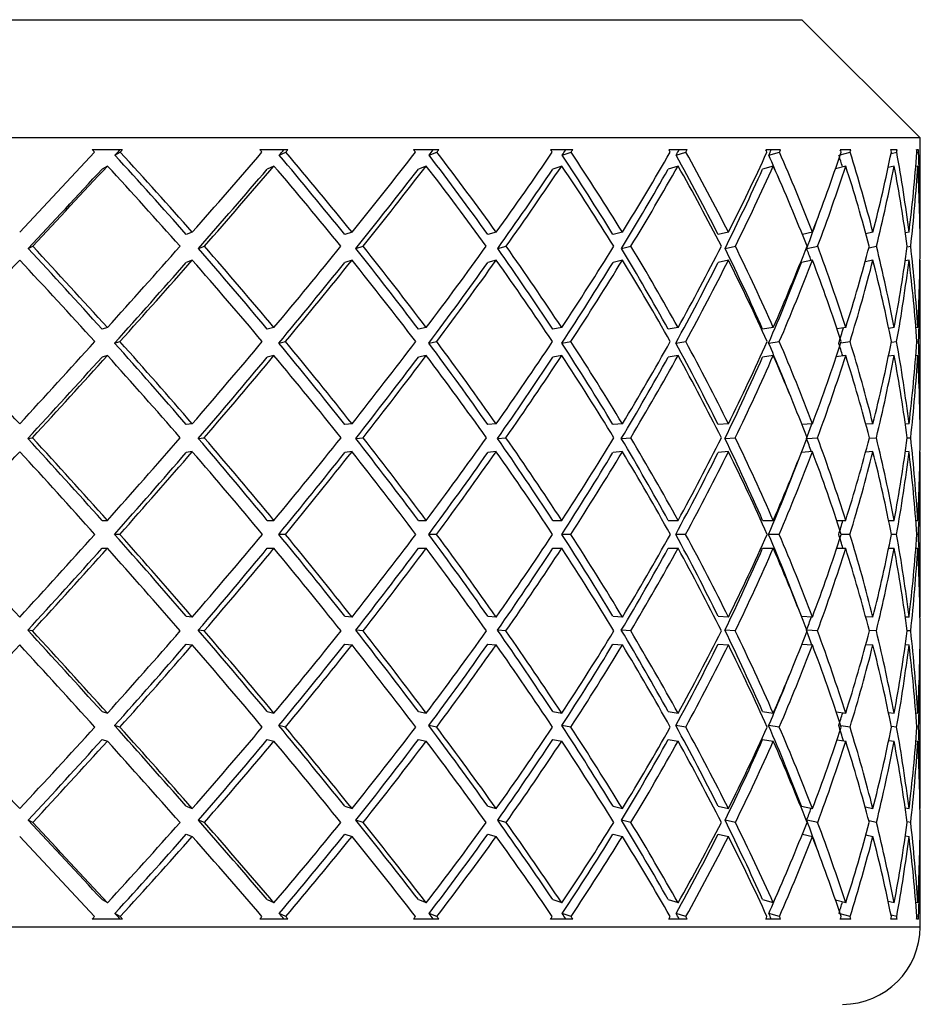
# Model space of a CAD drawing. Header units: inches. Extents: x 2.7 to 19.6, y 2.6 to 14.8.
# Tile 8 of 23: x 4.333 to 4.562, y 12.468 to 12.718. Entities that reach past the tile are written whole.
import ezdxf

# ---------------------------------------------------------------- set-up
doc = ezdxf.new("R2010")
doc.units = ezdxf.units.IN
doc.header["$MEASUREMENT"] = 0

msp = doc.modelspace()

# ---------------------------------------------------------------- linework, layer by layer
at = {"color": 7, "linetype": 'Continuous', "lineweight": 25}
for p, q in [((3.842, 12.71816), (4.53144, 12.71816)), ((4.53144, 12.71816), (4.532, 12.71816)), ((4.562, 12.68816), (4.532, 12.71816)), ((4.562, 12.68816), (3.812, 12.68816)), ((4.562, 12.66731), (4.562, 12.68816)), ((4.35187, 12.68516), (4.35956, 12.68516)), ((4.39442, 12.68516), (4.40154, 12.68516)), ((4.43342, 12.68516), (4.43985, 12.68516)), ((4.46821, 12.68516), (4.47383, 12.68516)), ((4.49819, 12.68516), (4.50291, 12.68516)), ((4.52284, 12.68516), (4.52658, 12.68516)), ((4.54174, 12.68516), (4.54444, 12.68516)), ((4.55458, 12.68516), (4.55619, 12.68516)), ((4.56113, 12.68516), (4.56162, 12.68516)), ((4.35763, 12.68376), (4.35898, 12.68454)), ((4.39932, 12.68376), (4.40101, 12.68454)), ((4.43737, 12.68376), (4.43937, 12.68454)), ((4.47114, 12.68376), (4.47342, 12.68454)), ((4.50005, 12.68376), (4.50256, 12.68454)), ((4.5236, 12.68376), (4.52631, 12.68454)), ((4.54172, 12.68385), (4.54425, 12.68454)), ((4.55463, 12.68416), (4.55607, 12.68454)), ((4.56116, 12.68443), (4.56159, 12.68454)), ((4.35572, 12.68101), (4.35437, 12.68023)), ((4.39799, 12.68101), (4.3963, 12.68023)), ((4.43665, 12.68101), (4.43465, 12.68023)), ((4.47104, 12.68101), (4.46877, 12.68023)), ((4.50057, 12.68101), (4.49806, 12.68023)), ((4.52473, 12.68101), (4.52203, 12.68023)), ((4.54312, 12.68101), (4.54052, 12.6803)), ((4.55541, 12.68101), (4.55389, 12.68061)), ((4.5614, 12.68101), (4.5609, 12.68088)), ((4.37726, 12.66418), (4.37574, 12.6636)), ((4.41782, 12.66418), (4.41597, 12.6636)), ((4.45442, 12.66418), (4.45228, 12.6636)), ((4.48645, 12.66418), (4.48405, 12.6636)), ((4.51335, 12.66418), (4.51074, 12.6636)), ((4.53467, 12.66418), (4.53211, 12.66364)), ((4.55004, 12.66418), (4.54826, 12.66382)), ((4.5592, 12.66418), (4.55827, 12.664)), ((4.56199, 12.66418), (4.56198, 12.66418)), ((4.3356, 12.66006), (4.33677, 12.66064)), ((4.37884, 12.66006), (4.38036, 12.66064)), ((4.4188, 12.66006), (4.42065, 12.66064)), ((4.45479, 12.66006), (4.45693, 12.66064)), ((4.48621, 12.66006), (4.4886, 12.66064)), ((4.5125, 12.66006), (4.51511, 12.66064)), ((4.53322, 12.66006), (4.536, 12.66064)), ((4.54902, 12.66026), (4.55093, 12.66064)), ((4.55872, 12.66046), (4.55962, 12.66064)), ((4.37726, 12.65711), (4.37574, 12.65652)), ((4.41782, 12.65711), (4.41597, 12.65652)), ((4.45442, 12.65711), (4.45228, 12.65652)), ((4.48645, 12.65711), (4.48405, 12.65652)), ((4.51335, 12.65711), (4.51074, 12.65652)), ((4.53467, 12.65711), (4.53189, 12.65652)), ((4.55004, 12.65711), (4.54806, 12.65671)), ((4.5592, 12.65711), (4.55822, 12.65692)), ((4.56199, 12.65711), (4.56198, 12.65711)), ((4.562, 12.61874), (4.562, 12.65397)), ((4.35572, 12.63997), (4.35437, 12.63958)), ((4.39799, 12.63997), (4.3963, 12.63958)), ((4.43665, 12.63997), (4.43465, 12.63958)), ((4.47104, 12.63997), (4.46877, 12.63958)), ((4.50057, 12.63997), (4.49806, 12.63958)), ((4.52473, 12.63997), (4.52203, 12.63958)), ((4.54312, 12.63997), (4.54092, 12.63967)), ((4.55541, 12.63997), (4.55404, 12.63979)), ((4.5614, 12.63997), (4.56093, 12.63991)), ((4.35755, 12.63604), (4.3589, 12.63643)), ((4.39924, 12.63604), (4.40093, 12.63643)), ((4.4373, 12.63604), (4.4393, 12.63643)), ((4.47108, 12.63604), (4.47336, 12.63643)), ((4.5, 12.63604), (4.50251, 12.63643)), ((4.52356, 12.63604), (4.52627, 12.63643)), ((4.54188, 12.63611), (4.54422, 12.63643)), ((4.55469, 12.63625), (4.55606, 12.63643)), ((4.56117, 12.63638), (4.56158, 12.63643)), ((4.35572, 12.6329), (4.35437, 12.63251)), ((4.39799, 12.6329), (4.3963, 12.63251)), ((4.43665, 12.6329), (4.43465, 12.63251)), ((4.47104, 12.6329), (4.46877, 12.63251)), ((4.50057, 12.6329), (4.49806, 12.63251)), ((4.52473, 12.6329), (4.52203, 12.63251)), ((4.54312, 12.6329), (4.54071, 12.63257)), ((4.55541, 12.6329), (4.55397, 12.63271)), ((4.5614, 12.6329), (4.56092, 12.63284)), ((4.37726, 12.61555), (4.37574, 12.61535)), ((4.41782, 12.61555), (4.41597, 12.61535)), ((4.45442, 12.61555), (4.45228, 12.61535)), ((4.48645, 12.61555), (4.48405, 12.61535)), ((4.51335, 12.61555), (4.51074, 12.61535)), ((4.53467, 12.61555), (4.53202, 12.61536)), ((4.55004, 12.61555), (4.54823, 12.61543)), ((4.5592, 12.61555), (4.55827, 12.61549)), ((4.56199, 12.61555), (4.56198, 12.61555)), ((4.33554, 12.61182), (4.33671, 12.61201)), ((4.37879, 12.61182), (4.38031, 12.61201)), ((4.41875, 12.61182), (4.4206, 12.61201)), ((4.45475, 12.61182), (4.45689, 12.61201)), ((4.48617, 12.61182), (4.48857, 12.61201)), ((4.51247, 12.61182), (4.51508, 12.61201)), ((4.53325, 12.61182), (4.53598, 12.61201)), ((4.5491, 12.61189), (4.55091, 12.61201)), ((4.55874, 12.61195), (4.55961, 12.61201)), ((4.37726, 12.60848), (4.37574, 12.60828)), ((4.41782, 12.60848), (4.41597, 12.60828)), ((4.45442, 12.60848), (4.45228, 12.60828)), ((4.48645, 12.60848), (4.48405, 12.60828)), ((4.51335, 12.60848), (4.51074, 12.60828)), ((4.53467, 12.60848), (4.53189, 12.60828)), ((4.55004, 12.60848), (4.54817, 12.60835)), ((4.5592, 12.60848), (4.55826, 12.60842)), ((4.56199, 12.60848), (4.56198, 12.60848)), ((4.562, 12.56969), (4.562, 12.60529)), ((4.35437, 12.59102), (4.35572, 12.59102)), ((4.3963, 12.59102), (4.39799, 12.59102)), ((4.43465, 12.59102), (4.43665, 12.59102)), ((4.46877, 12.59102), (4.47104, 12.59102)), ((4.49806, 12.59102), (4.50057, 12.59102)), ((4.52203, 12.59102), (4.52473, 12.59102)), ((4.54084, 12.59102), (4.54312, 12.59102)), ((4.55402, 12.59102), (4.55541, 12.59102)), ((4.56093, 12.59102), (4.5614, 12.59102)), ((4.35752, 12.58749), (4.35887, 12.58749)), ((4.39922, 12.58749), (4.40091, 12.58749)), ((4.43728, 12.58749), (4.43928, 12.58749)), ((4.47106, 12.58749), (4.47334, 12.58749)), ((4.49999, 12.58749), (4.50249, 12.58749)), ((4.52355, 12.58749), (4.52625, 12.58749)), ((4.54199, 12.58749), (4.54421, 12.58749)), ((4.55473, 12.58749), (4.55605, 12.58749)), ((4.56118, 12.58749), (4.56158, 12.58749)), ((4.35437, 12.58395), (4.35572, 12.58395)), ((4.3963, 12.58395), (4.39799, 12.58395)), ((4.43465, 12.58395), (4.43665, 12.58395)), ((4.46877, 12.58395), (4.47104, 12.58395)), ((4.49806, 12.58395), (4.50057, 12.58395)), ((4.52203, 12.58395), (4.52473, 12.58395)), ((4.54084, 12.58395), (4.54312, 12.58395)), ((4.55402, 12.58395), (4.55541, 12.58395)), ((4.56093, 12.58395), (4.5614, 12.58395)), ((4.37574, 12.56669), (4.37726, 12.5665)), ((4.41597, 12.56669), (4.41782, 12.5665)), ((4.45228, 12.56669), (4.45442, 12.5665)), ((4.48405, 12.56669), (4.48645, 12.5665)), ((4.51074, 12.56669), (4.51335, 12.5665)), ((4.53189, 12.56669), (4.53467, 12.5665)), ((4.54817, 12.56662), (4.55004, 12.5665)), ((4.55826, 12.56656), (4.5592, 12.5665)), ((4.56198, 12.5665), (4.56199, 12.5665)), ((4.33671, 12.56296), (4.33554, 12.56316)), ((4.38031, 12.56296), (4.37879, 12.56316)), ((4.4206, 12.56296), (4.41875, 12.56316)), ((4.45689, 12.56296), (4.45475, 12.56316)), ((4.48857, 12.56296), (4.48617, 12.56316)), ((4.51508, 12.56296), (4.51247, 12.56316)), ((4.53598, 12.56296), (4.53325, 12.56315)), ((4.55091, 12.56296), (4.5491, 12.56308)), ((4.55961, 12.56296), (4.55874, 12.56302)), ((4.37574, 12.55962), (4.37726, 12.55942)), ((4.41597, 12.55962), (4.41782, 12.55942)), ((4.45228, 12.55962), (4.45442, 12.55942)), ((4.48405, 12.55962), (4.48645, 12.55942)), ((4.51074, 12.55962), (4.51335, 12.55942)), ((4.53202, 12.55961), (4.53467, 12.55942)), ((4.54823, 12.55955), (4.55004, 12.55942)), ((4.55827, 12.55949), (4.5592, 12.55942)), ((4.56198, 12.55943), (4.56199, 12.55942)), ((4.562, 12.521), (4.562, 12.55624)), ((4.35437, 12.54247), (4.35572, 12.54207)), ((4.3963, 12.54247), (4.39799, 12.54207)), ((4.43465, 12.54247), (4.43665, 12.54207)), ((4.46877, 12.54247), (4.47104, 12.54207)), ((4.49806, 12.54247), (4.50057, 12.54207)), ((4.52203, 12.54247), (4.52473, 12.54207)), ((4.54071, 12.54241), (4.54312, 12.54207)), ((4.55397, 12.54227), (4.55541, 12.54207)), ((4.56092, 12.54214), (4.5614, 12.54207)), ((4.3589, 12.53854), (4.35755, 12.53893)), ((4.40093, 12.53854), (4.39924, 12.53893)), ((4.4393, 12.53854), (4.4373, 12.53893)), ((4.47336, 12.53854), (4.47108, 12.53893)), ((4.50251, 12.53854), (4.5, 12.53893)), ((4.52627, 12.53854), (4.52356, 12.53893)), ((4.54422, 12.53854), (4.54188, 12.53886)), ((4.55606, 12.53854), (4.55469, 12.53872)), ((4.56158, 12.53854), (4.56117, 12.5386)), ((4.35437, 12.5354), (4.35572, 12.535)), ((4.3963, 12.5354), (4.39799, 12.535)), ((4.43465, 12.5354), (4.43665, 12.535)), ((4.46877, 12.5354), (4.47104, 12.535)), ((4.49806, 12.5354), (4.50057, 12.535)), ((4.52203, 12.5354), (4.52473, 12.535)), ((4.54092, 12.53531), (4.54312, 12.535)), ((4.55404, 12.53518), (4.55541, 12.535)), ((4.56093, 12.53507), (4.5614, 12.535)), ((4.37574, 12.51845), (4.37726, 12.51786)), ((4.41597, 12.51845), (4.41782, 12.51786)), ((4.45228, 12.51845), (4.45442, 12.51786)), ((4.48405, 12.51845), (4.48645, 12.51786)), ((4.51074, 12.51845), (4.51335, 12.51786)), ((4.53189, 12.51845), (4.53467, 12.51786)), ((4.54806, 12.51826), (4.55004, 12.51786)), ((4.55822, 12.51805), (4.5592, 12.51786)), ((4.56198, 12.51786), (4.56199, 12.51786)), ((4.33677, 12.51433), (4.3356, 12.51492)), ((4.38036, 12.51433), (4.37884, 12.51492)), ((4.42065, 12.51433), (4.4188, 12.51492)), ((4.45693, 12.51433), (4.45479, 12.51492)), ((4.4886, 12.51433), (4.48621, 12.51492)), ((4.51511, 12.51433), (4.5125, 12.51492)), ((4.536, 12.51433), (4.53322, 12.51492)), ((4.55093, 12.51433), (4.54902, 12.51472)), ((4.55962, 12.51433), (4.55872, 12.51451)), ((4.37574, 12.51138), (4.37726, 12.51079)), ((4.41597, 12.51138), (4.41782, 12.51079)), ((4.45228, 12.51138), (4.45442, 12.51079)), ((4.48405, 12.51138), (4.48645, 12.51079)), ((4.51074, 12.51138), (4.51335, 12.51079)), ((4.53211, 12.51133), (4.53467, 12.51079)), ((4.54826, 12.51115), (4.55004, 12.51079)), ((4.55827, 12.51097), (4.5592, 12.51079)), ((4.56198, 12.51079), (4.56199, 12.51079)), ((4.562, 12.48784), (4.562, 12.50766)), ((4.35437, 12.49474), (4.35572, 12.49397)), ((4.3963, 12.49474), (4.39799, 12.49397)), ((4.43465, 12.49474), (4.43665, 12.49397)), ((4.46877, 12.49474), (4.47104, 12.49397)), ((4.49806, 12.49474), (4.50057, 12.49397)), ((4.52203, 12.49474), (4.52473, 12.49397)), ((4.54052, 12.49467), (4.54312, 12.49397)), ((4.55389, 12.49437), (4.55541, 12.49397)), ((4.5609, 12.49409), (4.5614, 12.49397)), ((4.35898, 12.49043), (4.35763, 12.49121)), ((4.40101, 12.49043), (4.39932, 12.49121)), ((4.43937, 12.49043), (4.43737, 12.49121)), ((4.47342, 12.49043), (4.47114, 12.49121)), ((4.50256, 12.49043), (4.50005, 12.49121)), ((4.52631, 12.49043), (4.5236, 12.49121)), ((4.54425, 12.49043), (4.54172, 12.49112)), ((4.55607, 12.49043), (4.55463, 12.49081)), ((4.56159, 12.49043), (4.56116, 12.49054)), ((3.812, 12.48784), (4.562, 12.48784)), ((4.35956, 12.48981), (4.35187, 12.48981)), ((4.40154, 12.48981), (4.39442, 12.48981)), ((4.43985, 12.48981), (4.43342, 12.48981)), ((4.47383, 12.48981), (4.46821, 12.48981)), ((4.50291, 12.48981), (4.49819, 12.48981)), ((4.52658, 12.48981), (4.52284, 12.48981)), ((4.54444, 12.48981), (4.54174, 12.48981)), ((4.55619, 12.48981), (4.55458, 12.48981)), ((4.56162, 12.48981), (4.56113, 12.48981))]:
    msp.add_line(p, q, dxfattribs=at)
msp.add_arc((4.54232, 12.48784), 0.01969, 270, 0, dxfattribs=at)
for centre, major_axis, ratio, start_param, end_param in [((4.187, 12.58395), (0.3504, -0.3504), 0.381248, 1.478119, 1.479838), ((4.187, 12.58395), (0.37005, 0.37005), 0.102798, 5.086466, 5.090367), ((4.187, 12.58395), (0.37303, 0.37303), 0.102798, 5.086387, 5.088106), ((4.187, 12.58395), (0.34091, -0.34091), 0.458242, 1.41267, 1.414388), ((4.187, 12.58395), (0.36677, 0.36677), 0.169483, 5.151916, 5.155817), ((4.187, 12.58395), (0.36973, 0.36973), 0.169483, 5.151837, 5.153555), ((4.187, 12.58395), (0.32996, -0.32996), 0.540005, 1.34722, 1.348938), ((4.187, 12.58395), (0.36192, 0.36192), 0.237667, 5.217365, 5.221266), ((4.187, 12.58395), (0.36484, 0.36484), 0.237667, 5.217287, 5.219005), ((4.187, 12.58395), (0.3176, -0.3176), 0.627767, 1.28177, 1.283488), ((4.187, 12.58395), (0.35552, 0.35552), 0.308008, 5.282815, 5.286716), ((4.187, 12.58395), (0.35839, 0.35839), 0.308008, 5.282736, 5.284455), ((4.187, 12.58395), (0.30388, -0.30388), 0.723062, 1.21632, 1.218039), ((4.187, 12.58395), (0.3476, 0.3476), 0.381248, 5.348265, 5.352166), ((4.187, 12.58395), (0.3504, 0.3504), 0.381248, 5.348186, 5.349905), ((4.187, 12.58395), (0.28886, -0.28886), 0.827838, 1.15087, 1.152589), ((4.187, 12.58395), (0.33818, 0.33818), 0.458242, 5.413715, 5.417616), ((4.187, 12.58395), (0.34091, 0.34091), 0.458242, 5.413636, 5.415355), ((4.187, 12.58395), (0.2726, -0.2726), 0.944637, 1.08542, 1.087139), ((4.187, 12.58395), (0.32996, 0.32996), 0.540005, 5.479086, 5.480805), ((4.187, 12.58395), (0.27479, 0.27479), 0.928631, 5.732359, 5.734078), ((4.187, 12.58395), (0.3176, 0.3176), 0.627767, 5.544536, 5.546254), ((4.187, 12.58395), (0.29089, 0.29089), 0.813569, 5.66691, 5.668628), ((4.187, 12.58395), (0.30388, 0.30388), 0.723062, 5.609986, 5.611704), ((4.187, 12.59102), (0.37303, 0.37303), 0.102798, 5.011176, 5.066865), ((4.187, 12.59102), (0.3476, -0.3476), 0.381248, 1.402909, 1.458519), ((4.187, 12.59102), (0.3504, -0.3504), 0.381248, 1.402909, 1.458598), ((4.187, 12.59102), (0.36973, 0.36973), 0.169483, 5.076626, 5.132315), ((4.187, 12.59102), (0.33818, -0.33818), 0.458242, 1.337459, 1.393069), ((4.187, 12.59102), (0.34091, -0.34091), 0.458242, 1.337459, 1.393148), ((4.187, 12.59102), (0.36484, 0.36484), 0.237667, 5.142076, 5.197765), ((4.187, 12.59102), (0.32732, -0.32732), 0.540005, 1.272009, 1.327619), ((4.187, 12.59102), (0.32996, -0.32996), 0.540005, 1.272009, 1.327698), ((4.187, 12.59102), (0.35839, 0.35839), 0.308008, 5.207526, 5.263215), ((4.187, 12.59102), (0.31506, -0.31506), 0.627767, 1.206559, 1.262169), ((4.187, 12.59102), (0.3176, -0.3176), 0.627767, 1.206559, 1.262248), ((4.187, 12.59102), (0.3504, 0.3504), 0.381248, 5.272976, 5.328665), ((4.187, 12.59102), (0.30145, -0.30145), 0.723062, 1.141109, 1.19672), ((4.187, 12.59102), (0.30388, -0.30388), 0.723062, 1.141109, 1.196798), ((4.187, 12.59102), (0.34091, 0.34091), 0.458242, 5.338425, 5.394115), ((4.187, 12.59102), (0.28655, -0.28655), 0.827838, 1.112635, 1.13127), ((4.187, 12.59102), (0.28886, -0.28886), 0.827838, 1.07566, 1.131349), ((4.187, 12.59102), (0.32996, 0.32996), 0.540005, 5.403875, 5.459564), ((4.187, 12.59102), (0.27042, -0.27042), 0.944637, 1.057578, 1.06582), ((4.187, 12.59102), (0.2726, -0.2726), 0.944637, 1.01021, 1.065899), ((4.187, 12.59102), (0.3176, 0.3176), 0.627767, 5.469325, 5.525014), ((4.187, 12.59102), (0.27479, 0.27479), 0.928631, 5.657149, 5.712838), ((4.187, 12.59102), (0.30388, 0.30388), 0.723062, 5.534775, 5.590464), ((4.187, 12.59102), (0.29089, 0.29089), 0.813569, 5.591699, 5.647388), ((4.187, 12.58395), (0.37005, 0.37005), 0.102798, 5.020867, 5.076626), ((4.187, 12.58395), (0.37303, 0.37303), 0.102798, 5.020789, 5.076626), ((4.187, 12.58395), (0.3504, -0.3504), 0.381248, 1.412522, 1.468359), ((4.187, 12.58395), (0.36677, 0.36677), 0.169483, 5.086317, 5.142076), ((4.187, 12.58395), (0.36973, 0.36973), 0.169483, 5.086239, 5.142076), ((4.187, 12.58395), (0.34091, -0.34091), 0.458242, 1.347072, 1.402909), ((4.187, 12.58395), (0.36192, 0.36192), 0.237667, 5.151766, 5.207526), ((4.187, 12.58395), (0.36484, 0.36484), 0.237667, 5.151689, 5.207526), ((4.187, 12.58395), (0.32996, -0.32996), 0.540005, 1.281622, 1.337459), ((4.187, 12.58395), (0.35552, 0.35552), 0.308008, 5.217216, 5.272976), ((4.187, 12.58395), (0.35839, 0.35839), 0.308008, 5.217139, 5.272976), ((4.187, 12.58395), (0.3176, -0.3176), 0.627767, 1.216172, 1.272009), ((4.187, 12.58395), (0.3476, 0.3476), 0.381248, 5.282666, 5.338425), ((4.187, 12.58395), (0.3504, 0.3504), 0.381248, 5.282589, 5.338425), ((4.187, 12.58395), (0.30388, -0.30388), 0.723062, 1.150722, 1.206559), ((4.187, 12.58395), (0.33818, 0.33818), 0.458242, 5.348116, 5.403875), ((4.187, 12.58395), (0.34091, 0.34091), 0.458242, 5.348038, 5.403875), ((4.187, 12.58395), (0.28886, -0.28886), 0.827838, 1.085272, 1.141109), ((4.187, 12.58395), (0.32996, 0.32996), 0.540005, 5.413488, 5.469325), ((4.187, 12.58395), (0.2726, -0.2726), 0.944637, 1.019823, 1.07566), ((4.187, 12.58395), (0.3176, 0.3176), 0.627767, 5.478938, 5.534775), ((4.187, 12.58395), (0.27479, 0.27479), 0.928631, 5.666762, 5.722599), ((4.187, 12.58395), (0.30388, 0.30388), 0.723062, 5.544388, 5.600225), ((4.187, 12.58395), (0.29089, 0.29089), 0.813569, 5.601312, 5.657149), ((4.187, 12.58395), (0.32732, 0.32732), 0.540005, 5.413566, 5.435997), ((4.187, 12.59102), (0.35552, -0.35552), 0.308008, 1.402909, 1.458668), ((4.187, 12.59102), (0.35839, -0.35839), 0.308008, 1.402909, 1.458746), ((4.187, 12.59102), (0.36973, 0.36973), 0.169483, 5.011176, 5.067013), ((4.187, 12.59102), (0.3476, -0.3476), 0.381248, 1.337459, 1.393218), ((4.187, 12.59102), (0.3504, -0.3504), 0.381248, 1.337459, 1.393296), ((4.187, 12.59102), (0.36484, 0.36484), 0.237667, 5.076626, 5.132463), ((4.187, 12.59102), (0.33818, -0.33818), 0.458242, 1.272009, 1.327768), ((4.187, 12.59102), (0.34091, -0.34091), 0.458242, 1.272009, 1.327846), ((4.187, 12.59102), (0.35839, 0.35839), 0.308008, 5.142076, 5.197913), ((4.187, 12.59102), (0.32732, -0.32732), 0.540005, 1.206559, 1.262319), ((4.187, 12.59102), (0.32996, -0.32996), 0.540005, 1.206559, 1.262396), ((4.187, 12.59102), (0.3504, 0.3504), 0.381248, 5.207526, 5.263363), ((4.187, 12.59102), (0.31506, -0.31506), 0.627767, 1.141109, 1.196869), ((4.187, 12.59102), (0.3176, -0.3176), 0.627767, 1.141109, 1.196946), ((4.187, 12.59102), (0.34091, 0.34091), 0.458242, 5.272976, 5.328813), ((4.187, 12.59102), (0.30145, -0.30145), 0.723062, 1.07566, 1.131419), ((4.187, 12.59102), (0.30388, -0.30388), 0.723062, 1.07566, 1.131496), ((4.187, 12.59102), (0.32996, 0.32996), 0.540005, 5.338425, 5.394262), ((4.187, 12.59102), (0.28655, -0.28655), 0.827838, 1.05772, 1.065969), ((4.187, 12.59102), (0.28886, -0.28886), 0.827838, 1.01021, 1.066047), ((4.187, 12.59102), (0.3176, 0.3176), 0.627767, 5.403875, 5.459712), ((4.187, 12.59102), (0.2726, -0.2726), 0.944637, 0.94476, 1.000597), ((4.187, 12.59102), (0.30388, 0.30388), 0.723062, 5.469325, 5.525162), ((4.187, 12.59102), (0.27479, 0.27479), 0.928631, 5.591699, 5.647536), ((4.187, 12.59102), (0.28886, 0.28886), 0.827838, 5.534775, 5.590612), ((4.187, 12.58395), (0.37303, 0.37303), 0.102798, 4.955236, 5.011176), ((4.187, 12.58395), (0.35839, -0.35839), 0.308008, 1.412418, 1.468359), ((4.187, 12.58395), (0.36677, 0.36677), 0.169483, 5.020763, 5.076626), ((4.187, 12.58395), (0.36973, 0.36973), 0.169483, 5.020686, 5.076626), ((4.187, 12.58395), (0.3504, -0.3504), 0.381248, 1.346968, 1.402909), ((4.187, 12.58395), (0.36192, 0.36192), 0.237667, 5.086212, 5.142076), ((4.187, 12.58395), (0.36484, 0.36484), 0.237667, 5.086136, 5.142076), ((4.187, 12.58395), (0.34091, -0.34091), 0.458242, 1.281519, 1.337459), ((4.187, 12.58395), (0.35552, 0.35552), 0.308008, 5.151662, 5.207526), ((4.187, 12.58395), (0.35839, 0.35839), 0.308008, 5.151586, 5.207526), ((4.187, 12.58395), (0.32996, -0.32996), 0.540005, 1.216069, 1.272009), ((4.187, 12.58395), (0.3476, 0.3476), 0.381248, 5.217112, 5.272976), ((4.187, 12.58395), (0.3504, 0.3504), 0.381248, 5.217035, 5.272976), ((4.187, 12.58395), (0.3176, -0.3176), 0.627767, 1.150619, 1.206559), ((4.187, 12.58395), (0.33818, 0.33818), 0.458242, 5.282562, 5.338425), ((4.187, 12.58395), (0.34091, 0.34091), 0.458242, 5.282485, 5.338425), ((4.187, 12.58395), (0.30388, -0.30388), 0.723062, 1.085169, 1.141109), ((4.187, 12.58395), (0.32732, 0.32732), 0.540005, 5.348012, 5.403875), ((4.187, 12.58395), (0.32996, 0.32996), 0.540005, 5.347935, 5.403875), ((4.187, 12.58395), (0.28886, -0.28886), 0.827838, 1.019719, 1.07566), ((4.187, 12.58395), (0.3176, 0.3176), 0.627767, 5.413385, 5.469325), ((4.187, 12.58395), (0.2726, -0.2726), 0.944637, 0.954269, 1.01021), ((4.187, 12.58395), (0.30388, 0.30388), 0.723062, 5.478835, 5.534775), ((4.187, 12.58395), (0.27479, 0.27479), 0.928631, 5.601209, 5.657149), ((4.187, 12.58395), (0.28886, 0.28886), 0.827838, 5.544285, 5.600225), ((4.187, 12.58395), (0.31506, 0.31506), 0.627767, 5.413462, 5.42392), ((4.187, 12.59102), (0.36484, -0.36484), 0.237667, 1.402909, 1.458849), ((4.187, 12.59102), (0.36973, 0.36973), 0.169483, 4.945726, 5.001667), ((4.187, 12.59102), (0.35552, -0.35552), 0.308008, 1.337459, 1.393322), ((4.187, 12.59102), (0.35839, -0.35839), 0.308008, 1.337459, 1.393399), ((4.187, 12.59102), (0.36484, 0.36484), 0.237667, 5.011176, 5.067117), ((4.187, 12.59102), (0.3476, -0.3476), 0.381248, 1.272009, 1.327873), ((4.187, 12.59102), (0.3504, -0.3504), 0.381248, 1.272009, 1.327949), ((4.187, 12.59102), (0.35839, 0.35839), 0.308008, 5.076626, 5.132566), ((4.187, 12.59102), (0.33818, -0.33818), 0.458242, 1.206559, 1.262423), ((4.187, 12.59102), (0.34091, -0.34091), 0.458242, 1.206559, 1.262499), ((4.187, 12.59102), (0.3504, 0.3504), 0.381248, 5.142076, 5.198016), ((4.187, 12.59102), (0.32732, -0.32732), 0.540005, 1.141109, 1.196973), ((4.187, 12.59102), (0.32996, -0.32996), 0.540005, 1.141109, 1.19705), ((4.187, 12.59102), (0.34091, 0.34091), 0.458242, 5.207526, 5.263466), ((4.187, 12.59102), (0.31506, -0.31506), 0.627767, 1.07566, 1.131523), ((4.187, 12.59102), (0.3176, -0.3176), 0.627767, 1.07566, 1.1316), ((4.187, 12.59102), (0.32996, 0.32996), 0.540005, 5.272976, 5.328916), ((4.187, 12.59102), (0.30145, -0.30145), 0.723062, 1.031574, 1.066073), ((4.187, 12.59102), (0.30388, -0.30388), 0.723062, 1.01021, 1.06615), ((4.187, 12.59102), (0.3176, 0.3176), 0.627767, 5.338425, 5.394366), ((4.187, 12.59102), (0.28655, -0.28655), 0.827838, 0.991835, 1.000623), ((4.187, 12.59102), (0.28886, -0.28886), 0.827838, 0.94476, 1.0007), ((4.187, 12.59102), (0.30388, 0.30388), 0.723062, 5.403875, 5.459816), ((4.187, 12.59102), (0.2726, -0.2726), 0.944637, 0.87931, 0.93525), ((4.187, 12.59102), (0.28886, 0.28886), 0.827838, 5.469325, 5.525265), ((4.187, 12.59102), (0.27479, 0.27479), 0.928631, 5.526249, 5.582189), ((4.187, 12.58395), (0.36677, 0.36677), 0.169483, 4.955251, 5.011176), ((4.187, 12.58395), (0.36973, 0.36973), 0.169483, 4.955175, 5.011176), ((4.187, 12.58395), (0.35839, -0.35839), 0.308008, 1.346907, 1.402909), ((4.187, 12.58395), (0.36192, 0.36192), 0.237667, 5.020701, 5.076626), ((4.187, 12.58395), (0.36484, 0.36484), 0.237667, 5.020625, 5.076626), ((4.187, 12.58395), (0.3504, -0.3504), 0.381248, 1.281458, 1.337459), ((4.187, 12.58395), (0.35552, 0.35552), 0.308008, 5.086151, 5.142076), ((4.187, 12.58395), (0.35839, 0.35839), 0.308008, 5.086075, 5.142076), ((4.187, 12.58395), (0.34091, -0.34091), 0.458242, 1.216008, 1.272009), ((4.187, 12.58395), (0.3476, 0.3476), 0.381248, 5.151601, 5.207526), ((4.187, 12.58395), (0.3504, 0.3504), 0.381248, 5.151524, 5.207526), ((4.187, 12.58395), (0.32996, -0.32996), 0.540005, 1.150558, 1.206559), ((4.187, 12.58395), (0.33818, 0.33818), 0.458242, 5.21705, 5.272976), ((4.187, 12.58395), (0.34091, 0.34091), 0.458242, 5.216974, 5.272976), ((4.187, 12.58395), (0.3176, -0.3176), 0.627767, 1.085108, 1.141109), ((4.187, 12.58395), (0.32732, 0.32732), 0.540005, 5.2825, 5.338425), ((4.187, 12.58395), (0.32996, 0.32996), 0.540005, 5.282424, 5.338425), ((4.187, 12.58395), (0.30388, -0.30388), 0.723062, 1.019658, 1.07566), ((4.187, 12.58395), (0.3176, 0.3176), 0.627767, 5.347874, 5.403875), ((4.187, 12.58395), (0.28886, -0.28886), 0.827838, 0.954208, 1.01021), ((4.187, 12.58395), (0.30388, 0.30388), 0.723062, 5.413324, 5.469325), ((4.187, 12.58395), (0.2726, -0.2726), 0.944637, 0.888758, 0.94476), ((4.187, 12.58395), (0.28886, 0.28886), 0.827838, 5.478774, 5.534775), ((4.187, 12.58395), (0.27479, 0.27479), 0.928631, 5.535698, 5.591699), ((4.187, 12.58395), (0.31506, 0.31506), 0.627767, 5.34795, 5.357994), ((4.187, 12.59102), (0.36192, -0.36192), 0.237667, 1.337459, 1.393384), ((4.187, 12.59102), (0.36484, -0.36484), 0.237667, 1.337459, 1.39346), ((4.187, 12.59102), (0.36484, 0.36484), 0.237667, 4.945726, 5.001728), ((4.187, 12.59102), (0.35552, -0.35552), 0.308008, 1.272009, 1.327934), ((4.187, 12.59102), (0.35839, -0.35839), 0.308008, 1.272009, 1.32801), ((4.187, 12.59102), (0.35839, 0.35839), 0.308008, 5.011176, 5.067178), ((4.187, 12.59102), (0.3476, -0.3476), 0.381248, 1.206559, 1.262484), ((4.187, 12.59102), (0.3504, -0.3504), 0.381248, 1.206559, 1.262561), ((4.187, 12.59102), (0.3504, 0.3504), 0.381248, 5.076626, 5.132627), ((4.187, 12.59102), (0.33818, -0.33818), 0.458242, 1.141109, 1.197035), ((4.187, 12.59102), (0.34091, -0.34091), 0.458242, 1.141109, 1.197111), ((4.187, 12.59102), (0.34091, 0.34091), 0.458242, 5.142076, 5.198077), ((4.187, 12.59102), (0.32732, -0.32732), 0.540005, 1.07566, 1.131585), ((4.187, 12.59102), (0.32996, -0.32996), 0.540005, 1.07566, 1.131661), ((4.187, 12.59102), (0.32996, 0.32996), 0.540005, 5.207526, 5.263527), ((4.187, 12.59102), (0.31506, -0.31506), 0.627767, 1.01021, 1.066135), ((4.187, 12.59102), (0.3176, -0.3176), 0.627767, 1.01021, 1.066211), ((4.187, 12.59102), (0.3176, 0.3176), 0.627767, 5.272976, 5.328977), ((4.187, 12.59102), (0.30145, -0.30145), 0.723062, 0.991651, 1.000685), ((4.187, 12.59102), (0.30388, -0.30388), 0.723062, 0.94476, 1.000761), ((4.187, 12.59102), (0.30388, 0.30388), 0.723062, 5.338425, 5.394427), ((4.187, 12.59102), (0.28886, -0.28886), 0.827838, 0.87931, 0.935311), ((4.187, 12.59102), (0.28886, 0.28886), 0.827838, 5.403875, 5.459877), ((4.187, 12.59102), (0.2726, -0.2726), 0.944637, 0.81386, 0.869862), ((4.187, 12.59102), (0.2726, 0.2726), 0.944637, 5.469325, 5.525327), ((4.187, 12.58395), (0.36973, 0.36973), 0.169483, 4.889705, 4.945726), ((4.187, 12.58395), (0.36484, -0.36484), 0.237667, 1.346887, 1.402909), ((4.187, 12.58395), (0.36192, 0.36192), 0.237667, 4.955231, 5.011176), ((4.187, 12.58395), (0.36484, 0.36484), 0.237667, 4.955155, 5.011176), ((4.187, 12.58395), (0.35839, -0.35839), 0.308008, 1.281437, 1.337459), ((4.187, 12.58395), (0.35552, 0.35552), 0.308008, 5.020681, 5.076626), ((4.187, 12.58395), (0.35839, 0.35839), 0.308008, 5.020604, 5.076626), ((4.187, 12.58395), (0.3504, -0.3504), 0.381248, 1.215987, 1.272009), ((4.187, 12.58395), (0.3476, 0.3476), 0.381248, 5.08613, 5.142076), ((4.187, 12.58395), (0.3504, 0.3504), 0.381248, 5.086054, 5.142076), ((4.187, 12.58395), (0.34091, -0.34091), 0.458242, 1.150538, 1.206559), ((4.187, 12.58395), (0.33818, 0.33818), 0.458242, 5.15158, 5.207526), ((4.187, 12.58395), (0.34091, 0.34091), 0.458242, 5.151504, 5.207526), ((4.187, 12.58395), (0.32996, -0.32996), 0.540005, 1.085088, 1.141109), ((4.187, 12.58395), (0.32732, 0.32732), 0.540005, 5.21703, 5.272976), ((4.187, 12.58395), (0.32996, 0.32996), 0.540005, 5.216954, 5.272976), ((4.187, 12.58395), (0.3176, -0.3176), 0.627767, 1.019638, 1.07566), ((4.187, 12.58395), (0.31506, 0.31506), 0.627767, 5.28248, 5.338425), ((4.187, 12.58395), (0.3176, 0.3176), 0.627767, 5.282404, 5.338425), ((4.187, 12.58395), (0.30388, -0.30388), 0.723062, 0.954188, 1.01021), ((4.187, 12.58395), (0.30388, 0.30388), 0.723062, 5.347854, 5.403875), ((4.187, 12.58395), (0.28886, -0.28886), 0.827838, 0.888738, 0.94476), ((4.187, 12.58395), (0.28886, 0.28886), 0.827838, 5.413304, 5.469325), ((4.187, 12.58395), (0.2726, -0.2726), 0.944637, 0.823288, 0.87931), ((4.187, 12.58395), (0.2726, 0.2726), 0.944637, 5.478753, 5.534775), ((4.187, 12.58395), (0.30145, 0.30145), 0.723062, 5.34793, 5.357435), ((4.187, 12.59102), (0.36973, -0.36973), 0.169483, 1.337459, 1.393481), ((4.187, 12.59102), (0.36484, 0.36484), 0.237667, 4.880277, 4.936298), ((4.187, 12.59102), (0.36192, -0.36192), 0.237667, 1.272009, 1.327955), ((4.187, 12.59102), (0.36484, -0.36484), 0.237667, 1.272009, 1.328031), ((4.187, 12.59102), (0.35839, 0.35839), 0.308008, 4.945726, 5.001748), ((4.187, 12.59102), (0.35552, -0.35552), 0.308008, 1.206559, 1.262505), ((4.187, 12.59102), (0.35839, -0.35839), 0.308008, 1.206559, 1.262581), ((4.187, 12.59102), (0.3504, 0.3504), 0.381248, 5.011176, 5.067198), ((4.187, 12.59102), (0.3476, -0.3476), 0.381248, 1.141109, 1.197055), ((4.187, 12.59102), (0.3504, -0.3504), 0.381248, 1.141109, 1.197131), ((4.187, 12.59102), (0.34091, 0.34091), 0.458242, 5.076626, 5.132648), ((4.187, 12.59102), (0.33818, -0.33818), 0.458242, 1.07566, 1.131605), ((4.187, 12.59102), (0.34091, -0.34091), 0.458242, 1.07566, 1.131681), ((4.187, 12.59102), (0.32996, 0.32996), 0.540005, 5.142076, 5.198098), ((4.187, 12.59102), (0.32732, -0.32732), 0.540005, 1.01021, 1.066155), ((4.187, 12.59102), (0.32996, -0.32996), 0.540005, 1.01021, 1.066231), ((4.187, 12.59102), (0.3176, 0.3176), 0.627767, 5.207526, 5.263547), ((4.187, 12.59102), (0.31506, -0.31506), 0.627767, 0.94476, 1.000705), ((4.187, 12.59102), (0.3176, -0.3176), 0.627767, 0.94476, 1.000781), ((4.187, 12.59102), (0.30388, 0.30388), 0.723062, 5.272976, 5.328997), ((4.187, 12.59102), (0.30145, -0.30145), 0.723062, 0.92575, 0.935256), ((4.187, 12.59102), (0.30388, -0.30388), 0.723062, 0.87931, 0.935332), ((4.187, 12.59102), (0.28886, 0.28886), 0.827838, 5.338425, 5.394447), ((4.187, 12.59102), (0.28886, -0.28886), 0.827838, 0.81386, 0.869882), ((4.187, 12.59102), (0.2726, 0.2726), 0.944637, 5.403875, 5.459897), ((4.187, 12.59102), (0.2726, -0.2726), 0.944637, 0.74841, 0.804432), ((4.187, 12.58395), (0.36192, 0.36192), 0.237667, 4.889801, 4.945726), ((4.187, 12.58395), (0.36484, 0.36484), 0.237667, 4.889725, 4.945726), ((4.187, 12.58395), (0.36484, -0.36484), 0.237667, 1.281458, 1.337459), ((4.187, 12.58395), (0.35552, 0.35552), 0.308008, 4.955251, 5.011176), ((4.187, 12.58395), (0.35839, 0.35839), 0.308008, 4.955175, 5.011176), ((4.187, 12.58395), (0.35839, -0.35839), 0.308008, 1.216008, 1.272009), ((4.187, 12.58395), (0.3476, 0.3476), 0.381248, 5.020701, 5.076626), ((4.187, 12.58395), (0.3504, 0.3504), 0.381248, 5.020625, 5.076626), ((4.187, 12.58395), (0.3504, -0.3504), 0.381248, 1.150558, 1.206559), ((4.187, 12.58395), (0.33818, 0.33818), 0.458242, 5.086151, 5.142076), ((4.187, 12.58395), (0.34091, 0.34091), 0.458242, 5.086075, 5.142076), ((4.187, 12.58395), (0.34091, -0.34091), 0.458242, 1.085108, 1.141109), ((4.187, 12.58395), (0.32732, 0.32732), 0.540005, 5.151601, 5.207526), ((4.187, 12.58395), (0.32996, 0.32996), 0.540005, 5.151524, 5.207526), ((4.187, 12.58395), (0.32996, -0.32996), 0.540005, 1.019658, 1.07566), ((4.187, 12.58395), (0.31506, 0.31506), 0.627767, 5.21705, 5.272976), ((4.187, 12.58395), (0.3176, 0.3176), 0.627767, 5.216974, 5.272976), ((4.187, 12.58395), (0.3176, -0.3176), 0.627767, 0.954208, 1.01021), ((4.187, 12.58395), (0.30388, 0.30388), 0.723062, 5.282424, 5.338425), ((4.187, 12.58395), (0.30388, -0.30388), 0.723062, 0.888758, 0.94476), ((4.187, 12.58395), (0.28886, 0.28886), 0.827838, 5.347874, 5.403875), ((4.187, 12.58395), (0.28886, -0.28886), 0.827838, 0.823309, 0.87931), ((4.187, 12.58395), (0.2726, 0.2726), 0.944637, 5.413324, 5.469325), ((4.187, 12.58395), (0.2726, -0.2726), 0.944637, 0.757859, 0.81386), ((4.187, 12.58395), (0.30145, 0.30145), 0.723062, 5.2825, 5.291534), ((4.187, 12.59102), (0.36677, -0.36677), 0.169483, 1.272009, 1.327934), ((4.187, 12.59102), (0.36973, -0.36973), 0.169483, 1.272009, 1.32801), ((4.187, 12.59102), (0.35839, 0.35839), 0.308008, 4.880277, 4.936278), ((4.187, 12.59102), (0.36192, -0.36192), 0.237667, 1.206559, 1.262484), ((4.187, 12.59102), (0.36484, -0.36484), 0.237667, 1.206559, 1.262561), ((4.187, 12.59102), (0.3504, 0.3504), 0.381248, 4.945726, 5.001728), ((4.187, 12.59102), (0.35552, -0.35552), 0.308008, 1.141109, 1.197035), ((4.187, 12.59102), (0.35839, -0.35839), 0.308008, 1.141109, 1.197111), ((4.187, 12.59102), (0.34091, 0.34091), 0.458242, 5.011176, 5.067178), ((4.187, 12.59102), (0.3476, -0.3476), 0.381248, 1.07566, 1.131585), ((4.187, 12.59102), (0.3504, -0.3504), 0.381248, 1.07566, 1.131661), ((4.187, 12.59102), (0.32996, 0.32996), 0.540005, 5.076626, 5.132627), ((4.187, 12.59102), (0.33818, -0.33818), 0.458242, 1.01021, 1.066135), ((4.187, 12.59102), (0.34091, -0.34091), 0.458242, 1.01021, 1.066211), ((4.187, 12.59102), (0.3176, 0.3176), 0.627767, 5.142076, 5.198077), ((4.187, 12.59102), (0.32732, -0.32732), 0.540005, 0.94476, 1.000685), ((4.187, 12.59102), (0.32996, -0.32996), 0.540005, 0.94476, 1.000761), ((4.187, 12.59102), (0.30388, 0.30388), 0.723062, 5.207526, 5.263527), ((4.187, 12.59102), (0.31506, -0.31506), 0.627767, 0.925191, 0.935235), ((4.187, 12.59102), (0.3176, -0.3176), 0.627767, 0.87931, 0.935311), ((4.187, 12.59102), (0.28886, 0.28886), 0.827838, 5.272976, 5.328977), ((4.187, 12.59102), (0.30388, -0.30388), 0.723062, 0.81386, 0.869862), ((4.187, 12.59102), (0.2726, 0.2726), 0.944637, 5.338425, 5.394427), ((4.187, 12.59102), (0.28886, -0.28886), 0.827838, 0.74841, 0.804412), ((4.187, 12.59102), (-0.27479, 0.27479), 0.928631, 3.833079, 3.88908), ((4.187, 12.58395), (0.36484, 0.36484), 0.237667, 4.824336, 4.880277), ((4.187, 12.58395), (0.36973, -0.36973), 0.169483, 1.281519, 1.337459), ((4.187, 12.58395), (0.35552, 0.35552), 0.308008, 4.889863, 4.945726), ((4.187, 12.58395), (0.35839, 0.35839), 0.308008, 4.889786, 4.945726), ((4.187, 12.58395), (0.36484, -0.36484), 0.237667, 1.216069, 1.272009), ((4.187, 12.58395), (0.3476, 0.3476), 0.381248, 4.955313, 5.011176), ((4.187, 12.58395), (0.3504, 0.3504), 0.381248, 4.955236, 5.011176), ((4.187, 12.58395), (0.35839, -0.35839), 0.308008, 1.150619, 1.206559), ((4.187, 12.58395), (0.33818, 0.33818), 0.458242, 5.020763, 5.076626), ((4.187, 12.58395), (0.34091, 0.34091), 0.458242, 5.020686, 5.076626), ((4.187, 12.58395), (0.3504, -0.3504), 0.381248, 1.085169, 1.141109), ((4.187, 12.58395), (0.32732, 0.32732), 0.540005, 5.086212, 5.142076), ((4.187, 12.58395), (0.32996, 0.32996), 0.540005, 5.086136, 5.142076), ((4.187, 12.58395), (0.34091, -0.34091), 0.458242, 1.019719, 1.07566), ((4.187, 12.58395), (0.31506, 0.31506), 0.627767, 5.151662, 5.207526), ((4.187, 12.58395), (0.3176, 0.3176), 0.627767, 5.151586, 5.207526), ((4.187, 12.58395), (0.32996, -0.32996), 0.540005, 0.954269, 1.01021), ((4.187, 12.58395), (0.30388, 0.30388), 0.723062, 5.217035, 5.272976), ((4.187, 12.58395), (0.3176, -0.3176), 0.627767, 0.88882, 0.94476), ((4.187, 12.58395), (0.28886, 0.28886), 0.827838, 5.282485, 5.338425), ((4.187, 12.58395), (0.30388, -0.30388), 0.723062, 0.82337, 0.87931), ((4.187, 12.58395), (0.2726, 0.2726), 0.944637, 5.347935, 5.403875), ((4.187, 12.58395), (0.28886, -0.28886), 0.827838, 0.75792, 0.81386), ((4.187, 12.58395), (-0.27479, 0.27479), 0.928631, 3.842589, 3.898529), ((4.187, 12.58395), (0.30145, 0.30145), 0.723062, 5.217112, 5.251611), ((4.187, 12.58395), (0.28655, 0.28655), 0.827838, 5.282562, 5.291351), ((4.187, 12.59102), (0.37303, -0.37303), 0.102798, 1.272009, 1.327949), ((4.187, 12.59102), (0.35839, 0.35839), 0.308008, 4.814827, 4.870767), ((4.187, 12.59102), (0.36677, -0.36677), 0.169483, 1.206559, 1.262423), ((4.187, 12.59102), (0.36973, -0.36973), 0.169483, 1.206559, 1.262499), ((4.187, 12.59102), (0.3504, 0.3504), 0.381248, 4.880277, 4.936217), ((4.187, 12.59102), (0.36192, -0.36192), 0.237667, 1.141109, 1.196973), ((4.187, 12.59102), (0.36484, -0.36484), 0.237667, 1.141109, 1.19705), ((4.187, 12.59102), (0.34091, 0.34091), 0.458242, 4.945726, 5.001667), ((4.187, 12.59102), (0.35552, -0.35552), 0.308008, 1.07566, 1.131523), ((4.187, 12.59102), (0.35839, -0.35839), 0.308008, 1.07566, 1.1316), ((4.187, 12.59102), (0.32996, 0.32996), 0.540005, 5.011176, 5.067117), ((4.187, 12.59102), (0.3476, -0.3476), 0.381248, 1.01021, 1.066073), ((4.187, 12.59102), (0.3504, -0.3504), 0.381248, 1.01021, 1.06615), ((4.187, 12.59102), (0.3176, 0.3176), 0.627767, 5.076626, 5.132566), ((4.187, 12.59102), (0.33818, -0.33818), 0.458242, 0.94476, 1.000623), ((4.187, 12.59102), (0.34091, -0.34091), 0.458242, 0.94476, 1.0007), ((4.187, 12.59102), (0.30388, 0.30388), 0.723062, 5.142076, 5.198016), ((4.187, 12.59102), (0.32732, -0.32732), 0.540005, 0.87931, 0.935174), ((4.187, 12.59102), (0.32996, -0.32996), 0.540005, 0.87931, 0.93525), ((4.187, 12.59102), (0.28886, 0.28886), 0.827838, 5.207526, 5.263466), ((4.187, 12.59102), (0.31506, -0.31506), 0.627767, 0.859266, 0.869724), ((4.187, 12.59102), (0.3176, -0.3176), 0.627767, 0.81386, 0.8698), ((4.187, 12.59102), (0.2726, 0.2726), 0.944637, 5.272976, 5.328916), ((4.187, 12.59102), (0.30388, -0.30388), 0.723062, 0.74841, 0.804351), ((4.187, 12.59102), (-0.27479, 0.27479), 0.928631, 3.767629, 3.823569), ((4.187, 12.59102), (0.28886, -0.28886), 0.827838, 0.68296, 0.738901), ((4.187, 12.58395), (0.35552, 0.35552), 0.308008, 4.824517, 4.880277), ((4.187, 12.58395), (0.35839, 0.35839), 0.308008, 4.82444, 4.880277), ((4.187, 12.58395), (0.36973, -0.36973), 0.169483, 1.216172, 1.272009), ((4.187, 12.58395), (0.3476, 0.3476), 0.381248, 4.889967, 4.945726), ((4.187, 12.58395), (0.3504, 0.3504), 0.381248, 4.88989, 4.945726), ((4.187, 12.58395), (0.36484, -0.36484), 0.237667, 1.150722, 1.206559), ((4.187, 12.58395), (0.33818, 0.33818), 0.458242, 4.955417, 5.011176), ((4.187, 12.58395), (0.34091, 0.34091), 0.458242, 4.955339, 5.011176), ((4.187, 12.58395), (0.35839, -0.35839), 0.308008, 1.085272, 1.141109), ((4.187, 12.58395), (0.32732, 0.32732), 0.540005, 5.020867, 5.076626), ((4.187, 12.58395), (0.32996, 0.32996), 0.540005, 5.020789, 5.076626), ((4.187, 12.58395), (0.3504, -0.3504), 0.381248, 1.019823, 1.07566), ((4.187, 12.58395), (0.31506, 0.31506), 0.627767, 5.086317, 5.142076), ((4.187, 12.58395), (0.3176, 0.3176), 0.627767, 5.086239, 5.142076), ((4.187, 12.58395), (0.34091, -0.34091), 0.458242, 0.954373, 1.01021), ((4.187, 12.58395), (0.30145, 0.30145), 0.723062, 5.151766, 5.207526), ((4.187, 12.58395), (0.30388, 0.30388), 0.723062, 5.151689, 5.207526), ((4.187, 12.58395), (0.32996, -0.32996), 0.540005, 0.888923, 0.94476), ((4.187, 12.58395), (0.28886, 0.28886), 0.827838, 5.217139, 5.272976), ((4.187, 12.58395), (0.3176, -0.3176), 0.627767, 0.823473, 0.87931), ((4.187, 12.58395), (0.2726, 0.2726), 0.944637, 5.282589, 5.338425), ((4.187, 12.58395), (0.30388, -0.30388), 0.723062, 0.758023, 0.81386), ((4.187, 12.58395), (-0.27479, 0.27479), 0.928631, 3.777242, 3.833079), ((4.187, 12.58395), (0.28886, -0.28886), 0.827838, 0.692573, 0.74841), ((4.187, 12.58395), (0.28655, 0.28655), 0.827838, 5.217216, 5.225465), ((4.187, 12.59102), (0.37005, -0.37005), 0.102798, 1.206559, 1.262319), ((4.187, 12.59102), (0.37303, -0.37303), 0.102798, 1.206559, 1.262396), ((4.187, 12.59102), (0.3504, 0.3504), 0.381248, 4.814827, 4.870664), ((4.187, 12.59102), (0.36677, -0.36677), 0.169483, 1.141109, 1.196869), ((4.187, 12.59102), (0.36973, -0.36973), 0.169483, 1.141109, 1.196946), ((4.187, 12.59102), (0.34091, 0.34091), 0.458242, 4.880277, 4.936113), ((4.187, 12.59102), (0.36192, -0.36192), 0.237667, 1.07566, 1.131419), ((4.187, 12.59102), (0.36484, -0.36484), 0.237667, 1.07566, 1.131496), ((4.187, 12.59102), (0.32996, 0.32996), 0.540005, 4.945726, 5.001563), ((4.187, 12.59102), (0.35552, -0.35552), 0.308008, 1.01021, 1.065969), ((4.187, 12.59102), (0.35839, -0.35839), 0.308008, 1.01021, 1.066047), ((4.187, 12.59102), (0.3176, 0.3176), 0.627767, 5.011176, 5.067013), ((4.187, 12.59102), (0.3476, -0.3476), 0.381248, 0.94476, 1.000519), ((4.187, 12.59102), (0.3504, -0.3504), 0.381248, 0.94476, 1.000597), ((4.187, 12.59102), (0.30388, 0.30388), 0.723062, 5.076626, 5.132463), ((4.187, 12.59102), (0.33818, -0.33818), 0.458242, 0.87931, 0.935069), ((4.187, 12.59102), (0.34091, -0.34091), 0.458242, 0.87931, 0.935147), ((4.187, 12.59102), (0.28886, 0.28886), 0.827838, 5.142076, 5.197913), ((4.187, 12.59102), (0.32732, -0.32732), 0.540005, 0.847188, 0.869619), ((4.187, 12.59102), (0.32996, -0.32996), 0.540005, 0.81386, 0.869697), ((4.187, 12.59102), (0.2726, 0.2726), 0.944637, 5.207526, 5.263363), ((4.187, 12.59102), (0.3176, -0.3176), 0.627767, 0.74841, 0.804247), ((4.187, 12.59102), (-0.27479, 0.27479), 0.928631, 3.702179, 3.758016), ((4.187, 12.59102), (0.30388, -0.30388), 0.723062, 0.68296, 0.738797), ((4.187, 12.59102), (-0.29089, 0.29089), 0.813569, 3.767629, 3.823466), ((4.187, 12.58395), (0.37303, -0.37303), 0.102798, 1.21632, 1.272009), ((4.187, 12.58395), (0.3476, 0.3476), 0.381248, 4.824666, 4.880277), ((4.187, 12.58395), (0.3504, 0.3504), 0.381248, 4.824588, 4.880277), ((4.187, 12.58395), (0.36973, -0.36973), 0.169483, 1.15087, 1.206559), ((4.187, 12.58395), (0.33818, 0.33818), 0.458242, 4.890116, 4.945726), ((4.187, 12.58395), (0.34091, 0.34091), 0.458242, 4.890037, 4.945726), ((4.187, 12.58395), (0.36484, -0.36484), 0.237667, 1.08542, 1.141109), ((4.187, 12.58395), (0.32732, 0.32732), 0.540005, 4.955566, 5.011176), ((4.187, 12.58395), (0.32996, 0.32996), 0.540005, 4.955487, 5.011176), ((4.187, 12.58395), (0.35839, -0.35839), 0.308008, 1.01997, 1.07566), ((4.187, 12.58395), (0.31506, 0.31506), 0.627767, 5.021016, 5.076626), ((4.187, 12.58395), (0.3176, 0.3176), 0.627767, 5.020937, 5.076626), ((4.187, 12.58395), (0.3504, -0.3504), 0.381248, 0.954521, 1.01021), ((4.187, 12.58395), (0.30145, 0.30145), 0.723062, 5.086466, 5.142076), ((4.187, 12.58395), (0.30388, 0.30388), 0.723062, 5.086387, 5.142076), ((4.187, 12.58395), (0.34091, -0.34091), 0.458242, 0.889071, 0.94476), ((4.187, 12.58395), (0.28886, 0.28886), 0.827838, 5.151837, 5.207526), ((4.187, 12.58395), (0.32996, -0.32996), 0.540005, 0.823621, 0.87931), ((4.187, 12.58395), (0.2726, 0.2726), 0.944637, 5.217287, 5.272976), ((4.187, 12.58395), (0.3176, -0.3176), 0.627767, 0.758171, 0.81386), ((4.187, 12.58395), (-0.27479, 0.27479), 0.928631, 3.71194, 3.767629), ((4.187, 12.58395), (0.30388, -0.30388), 0.723062, 0.692721, 0.74841), ((4.187, 12.58395), (-0.29089, 0.29089), 0.813569, 3.77739, 3.833079), ((4.187, 12.58395), (0.28655, 0.28655), 0.827838, 5.151916, 5.17055), ((4.187, 12.58395), (0.27042, 0.27042), 0.944637, 5.217365, 5.225607), ((4.187, 12.59102), (0.3504, 0.3504), 0.381248, 4.803347, 4.805066), ((4.187, 12.59102), (0.37005, -0.37005), 0.102798, 1.192819, 1.19672), ((4.187, 12.59102), (0.37303, -0.37303), 0.102798, 1.19508, 1.196798), ((4.187, 12.59102), (0.34091, 0.34091), 0.458242, 4.868797, 4.870516), ((4.187, 12.59102), (0.36677, -0.36677), 0.169483, 1.127369, 1.13127), ((4.187, 12.59102), (0.36973, -0.36973), 0.169483, 1.12963, 1.131349), ((4.187, 12.59102), (0.32996, 0.32996), 0.540005, 4.934247, 4.935966), ((4.187, 12.59102), (0.36192, -0.36192), 0.237667, 1.061919, 1.06582), ((4.187, 12.59102), (0.36484, -0.36484), 0.237667, 1.06418, 1.065899), ((4.187, 12.59102), (0.3176, 0.3176), 0.627767, 4.999697, 5.001415), ((4.187, 12.59102), (0.35552, -0.35552), 0.308008, 0.996469, 1.00037), ((4.187, 12.59102), (0.35839, -0.35839), 0.308008, 0.99873, 1.000449), ((4.187, 12.59102), (0.30388, 0.30388), 0.723062, 5.065147, 5.066865), ((4.187, 12.59102), (0.3476, -0.3476), 0.381248, 0.931019, 0.93492), ((4.187, 12.59102), (0.3504, -0.3504), 0.381248, 0.93328, 0.934999), ((4.187, 12.59102), (0.28886, 0.28886), 0.827838, 5.130597, 5.132315), ((4.187, 12.59102), (0.33818, -0.33818), 0.458242, 0.865569, 0.86947), ((4.187, 12.59102), (0.34091, -0.34091), 0.458242, 0.867831, 0.869549), ((4.187, 12.59102), (0.2726, 0.2726), 0.944637, 5.196046, 5.197765), ((4.187, 12.59102), (0.32996, -0.32996), 0.540005, 0.802381, 0.804099), ((4.187, 12.59102), (-0.27479, 0.27479), 0.928631, 3.6907, 3.692418), ((4.187, 12.59102), (0.3176, -0.3176), 0.627767, 0.736931, 0.738649), ((4.187, 12.59102), (-0.29089, 0.29089), 0.813569, 3.75615, 3.757868), ((4.187, 12.59102), (0.30388, -0.30388), 0.723062, 0.671481, 0.6732)]:
    msp.add_ellipse(centre, major_axis=major_axis, ratio=ratio, start_param=start_param, end_param=end_param, dxfattribs=at)

doc.saveas('drawing.dxf')
